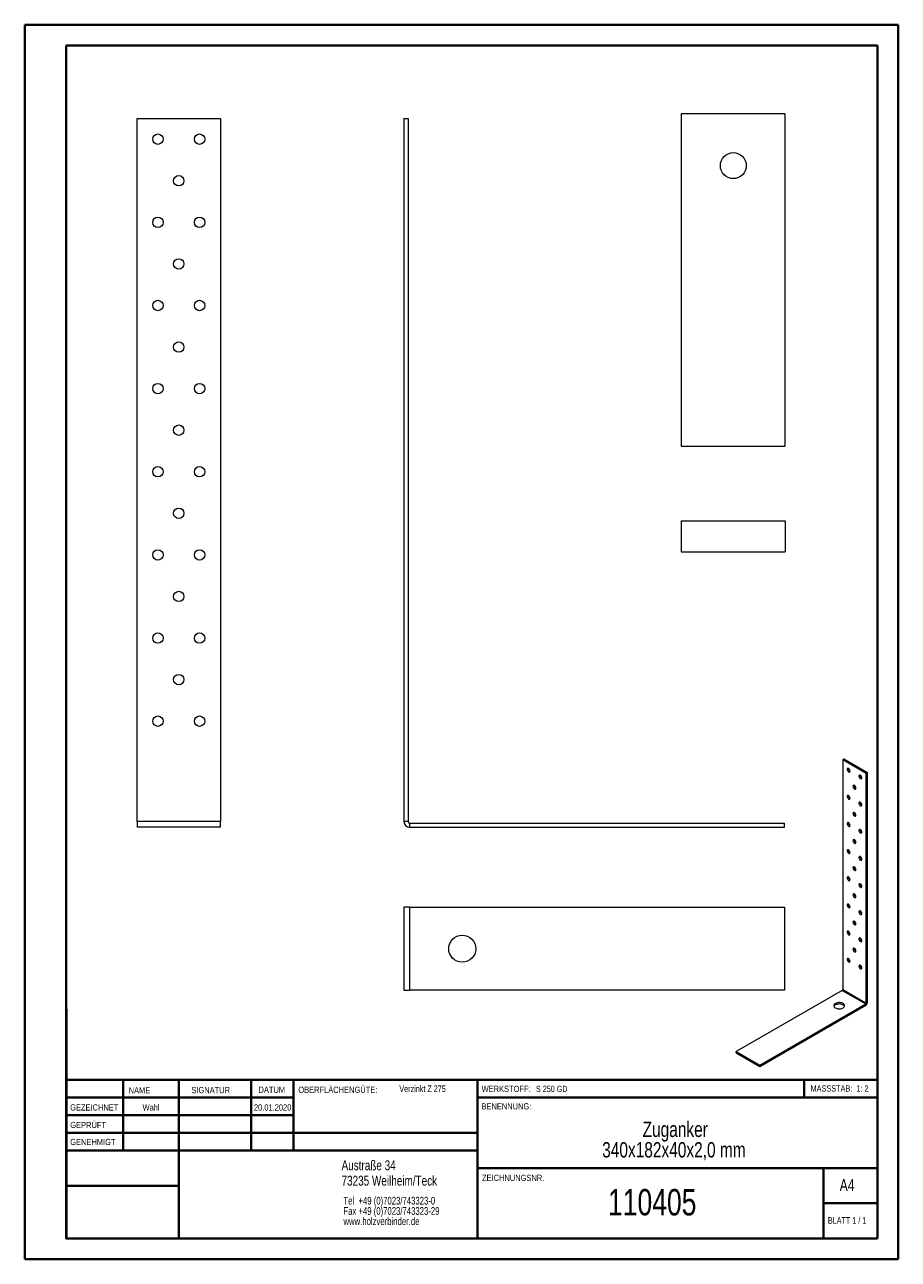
# Model space of a CAD drawing. Header units: millimetres. Extents: x 0 to 210, y 0 to 297.
import ezdxf

# ---------------------------------------------------------------- set-up
doc = ezdxf.new("R2010")
doc.units = ezdxf.units.MM
doc.styles.add('SLDTEXTSTYLE0', font='TXT', dxfattribs={"width": 0.75})
doc.styles.add('SLDTEXTSTYLE1', font='TXT', dxfattribs={"width": 0.681818})
doc.styles.add('SLDTEXTSTYLE2', font='TXT', dxfattribs={"width": 0.7})
doc.styles.add('SLDTEXTSTYLE3', font='TXT', dxfattribs={"width": 0.6875})

# ---------------------------------------------------------------- blocks, each defined once
blk = doc.blocks.new('SW_NOTE_0')
at = {"color": 0, "linetype": 'Continuous', "lineweight": 0, "char_height": 1.8521, "attachment_point": 1, "style": 'SLDTEXTSTYLE0'}
for s, insert in [('Tel  +49 (0)7023/743323-0', (0, 2.39)), ('Fax +49 (0)7023/743323-29', (0, -0.08)), ('www.holzverbinder.de', (0, -2.55))]:
    blk.add_mtext(s, dxfattribs=dict(at, insert=insert))
blk = doc.blocks.new('SW_NOTE_1')
at = {"color": 0, "linetype": 'Continuous', "lineweight": 0, "attachment_point": 2, "style": 'SLDTEXTSTYLE0'}
for s, insert, char_height in [('Zuganker', (11, 4.77), 3.704), ('340x182x40x2,0 mm', (10.68, -0.16), 3.7042)]:
    blk.add_mtext(s, dxfattribs=dict(at, insert=insert, char_height=char_height))

msp = doc.modelspace()

# ---------------------------------------------------------------- linework, layer by layer
at = {"color": 7, "linetype": 'Continuous', "lineweight": 40}
for p, q in [((0.08, 0.21), (0.08, 297.21)), ((0.08, 297.21), (210.08, 297.21)), ((210.08, 0.21), (210.08, 297.21)), ((210.08, 292.21), (210.08, 297.21)), ((10.08, 292.21), (205.08, 292.21)), ((10.08, 5.21), (10.08, 292.21)), ((205.08, 5.21), (205.08, 292.21)), ((10.11, 60.37), (10.11, 5.12)), ((205.08, 43.37), (10.11, 43.37)), ((23.71, 43.37), (23.71, 26.37)), ((37.1, 43.37), (37.1, 5.12)), ((54.51, 43.37), (54.51, 26.37)), ((64.71, 26.37), (64.71, 43.37)), ((108.91, 43.37), (108.91, 5.12)), ((187.47, 39.12), (187.47, 43.37)), ((64.71, 39.1), (10.11, 39.1)), ((205.08, 39.12), (108.91, 39.12)), ((64.71, 34.87), (10.11, 34.87)), ((108.91, 30.62), (10.11, 30.62)), ((108.91, 26.37), (10.11, 26.37)), ((108.91, 22.12), (205.08, 22.12)), ((192.08, 5.21), (192.08, 22.21)), ((37.1, 17.87), (10.11, 17.87)), ((10.11, 13.71), (10.08, 13.71)), ((205.08, 13.71), (192.08, 13.71)), ((10.11, 9.46), (10.08, 9.46)), ((10.08, 5.21), (205.08, 5.21)), ((205.08, 5.21), (180.99, 5.21)), ((0.08, 0.21), (210.08, 0.21))]:
    msp.add_line(p, q, dxfattribs=at)
at = {"color": 7, "linetype": 'Continuous', "lineweight": 15}
for p, q in [((27.11, 105.54), (27.11, 274.67)), ((27.11, 274.67), (47.11, 274.67)), ((47.11, 274.67), (47.11, 105.54)), ((91.25, 274.67), (91.25, 105.54)), ((91.25, 274.67), (92.25, 274.67)), ((92.25, 274.67), (92.25, 105.54)), ((182.92, 275.81), (157.92, 275.81)), ((157.92, 275.81), (157.92, 195.81)), ((182.92, 195.81), (182.92, 275.81)), ((157.92, 195.81), (182.92, 195.81)), ((157.92, 177.88), (157.92, 170.38)), ((157.92, 177.88), (182.92, 177.88)), ((182.92, 177.88), (182.92, 170.38)), ((157.92, 170.38), (182.92, 170.38)), ((197, 120.5), (196.72, 120.33)), ((202.37, 117.07), (196.72, 120.33)), ((196.72, 120.33), (196.72, 65.09)), ((202.66, 117.23), (197, 120.5)), ((198.41, 117.64), (198.48, 117.61)), ((201.24, 116.01), (201.31, 115.98)), ((202.66, 117.23), (202.37, 117.07)), ((202.37, 61.83), (202.37, 117.07)), ((202.66, 61.99), (202.66, 117.23)), ((199.83, 113.56), (199.89, 113.53)), ((198.41, 111.11), (198.48, 111.08)), ((199.83, 107.02), (199.89, 106.99)), ((201.24, 109.47), (201.31, 109.44)), ((47.11, 105.54), (27.11, 105.54)), ((27.11, 105.54), (27.11, 104.17)), ((47.11, 104.17), (27.11, 104.17)), ((47.11, 104.17), (47.11, 105.54)), ((92.25, 105.54), (91.25, 105.54)), ((92.61, 105.17), (92.61, 104.17)), ((92.61, 105.17), (182.75, 105.17)), ((92.61, 104.17), (182.75, 104.17)), ((182.75, 104.17), (182.75, 105.17)), ((198.41, 104.57), (198.48, 104.54)), ((201.24, 102.94), (201.31, 102.91)), ((198.41, 98.04), (198.48, 98.01)), ((199.83, 100.49), (199.89, 100.46)), ((201.24, 96.41), (201.31, 96.38)), ((199.83, 93.96), (199.89, 93.93)), ((198.41, 91.51), (198.48, 91.48)), ((201.24, 89.88), (201.31, 89.85)), ((199.83, 87.43), (199.89, 87.4)), ((92.61, 84.92), (91.25, 84.92)), ((91.25, 84.92), (91.25, 64.92)), ((92.61, 84.92), (92.61, 64.92)), ((92.61, 84.92), (182.75, 84.92)), ((182.75, 84.92), (182.75, 64.92)), ((198.41, 84.98), (198.48, 84.95)), ((201.24, 83.34), (201.31, 83.31)), ((199.83, 80.89), (199.89, 80.86)), ((198.41, 78.44), (198.48, 78.41)), ((199.83, 74.36), (199.89, 74.33)), ((201.24, 76.81), (201.31, 76.78)), ((198.41, 71.91), (198.48, 71.88)), ((201.24, 70.28), (201.31, 70.25)), ((91.25, 64.92), (92.61, 64.92)), ((182.75, 64.92), (92.61, 64.92)), ((196.61, 64.91), (171.12, 50.19)), ((196.61, 64.91), (202.27, 61.65)), ((196.72, 65.09), (202.37, 61.83)), ((176.78, 46.93), (202.27, 61.65)), ((176.78, 46.6), (202.27, 61.32)), ((202.27, 61.32), (202.27, 61.65)), ((202.66, 61.99), (202.37, 61.83)), ((171.12, 49.87), (171.12, 50.19)), ((171.12, 50.19), (176.78, 46.93)), ((171.12, 49.87), (176.78, 46.6)), ((176.78, 46.6), (176.78, 46.93))]:
    msp.add_line(p, q, dxfattribs=at)
at = {"color": 7, "linetype": 'Continuous', "lineweight": 0}
for p, q in [((64.71, 39.12), (10.11, 39.12)), ((23.71, 5.21), (23.71, 5.12)), ((54.51, 5.21), (54.51, 5.12))]:
    msp.add_line(p, q, dxfattribs=at)
at = {"color": 7, "linetype": 'Continuous', "lineweight": 15, "flags": 128}
for points in [[(198.13, 117.48), (198.25, 117.43), (198.35, 117.44), (198.43, 117.49), (198.47, 117.59), (198.48, 117.71), (198.45, 117.86), (198.39, 118.01), (198.3, 118.15), (198.19, 118.25), (198.07, 118.32), (197.96, 118.34), (197.87, 118.31), (197.81, 118.23), (197.78, 118.12), (197.79, 117.98), (197.83, 117.83), (197.91, 117.69), (198.02, 117.56), (198.13, 117.48)], [(200.96, 115.84), (201.07, 115.8), (201.18, 115.8), (201.26, 115.86), (201.3, 115.95), (201.31, 116.08), (201.28, 116.23), (201.22, 116.38), (201.13, 116.51), (201.02, 116.62), (200.9, 116.69), (200.79, 116.71), (200.7, 116.68), (200.64, 116.6), (200.61, 116.49), (200.62, 116.35), (200.66, 116.2), (200.74, 116.05), (200.84, 115.93), (200.96, 115.84)], [(199.55, 113.39), (199.66, 113.35), (199.76, 113.35), (199.84, 113.41), (199.89, 113.5), (199.9, 113.63), (199.87, 113.78), (199.81, 113.93), (199.71, 114.06), (199.6, 114.17), (199.49, 114.24), (199.38, 114.26), (199.29, 114.23), (199.22, 114.15), (199.19, 114.04), (199.2, 113.9), (199.25, 113.75), (199.33, 113.6), (199.43, 113.48), (199.55, 113.39)], [(198.13, 110.94), (198.25, 110.9), (198.35, 110.9), (198.43, 110.96), (198.47, 111.05), (198.48, 111.18), (198.45, 111.33), (198.39, 111.48), (198.3, 111.61), (198.19, 111.72), (198.07, 111.79), (197.96, 111.81), (197.87, 111.78), (197.81, 111.7), (197.78, 111.59), (197.79, 111.45), (197.83, 111.3), (197.91, 111.15), (198.02, 111.03), (198.13, 110.94)], [(200.96, 109.31), (201.07, 109.27), (201.18, 109.27), (201.26, 109.32), (201.3, 109.42), (201.31, 109.55), (201.28, 109.7), (201.22, 109.85), (201.13, 109.98), (201.02, 110.09), (200.9, 110.16), (200.79, 110.17), (200.7, 110.15), (200.64, 110.07), (200.61, 109.96), (200.62, 109.82), (200.66, 109.67), (200.74, 109.52), (200.84, 109.4), (200.96, 109.31)], [(199.55, 106.86), (199.66, 106.82), (199.76, 106.82), (199.84, 106.87), (199.89, 106.97), (199.9, 107.1), (199.87, 107.25), (199.81, 107.4), (199.71, 107.53), (199.6, 107.64), (199.49, 107.71), (199.38, 107.73), (199.29, 107.7), (199.22, 107.62), (199.19, 107.51), (199.2, 107.37), (199.25, 107.22), (199.33, 107.07), (199.43, 106.95), (199.55, 106.86)], [(198.13, 104.41), (198.25, 104.37), (198.35, 104.37), (198.43, 104.43), (198.47, 104.52), (198.48, 104.65), (198.45, 104.8), (198.39, 104.95), (198.3, 105.08), (198.19, 105.19), (198.07, 105.26), (197.96, 105.28), (197.87, 105.25), (197.81, 105.17), (197.78, 105.06), (197.79, 104.92), (197.83, 104.77), (197.91, 104.62), (198.02, 104.5), (198.13, 104.41)], [(199.55, 100.33), (199.66, 100.28), (199.76, 100.29), (199.84, 100.34), (199.89, 100.44), (199.9, 100.57), (199.87, 100.71), (199.81, 100.86), (199.71, 101), (199.6, 101.11), (199.49, 101.17), (199.38, 101.19), (199.29, 101.16), (199.22, 101.09), (199.19, 100.97), (199.2, 100.83), (199.25, 100.68), (199.33, 100.54), (199.43, 100.42), (199.55, 100.33)], [(200.96, 102.78), (201.07, 102.73), (201.18, 102.74), (201.26, 102.79), (201.3, 102.89), (201.31, 103.02), (201.28, 103.16), (201.22, 103.31), (201.13, 103.45), (201.02, 103.56), (200.9, 103.62), (200.79, 103.64), (200.7, 103.61), (200.64, 103.54), (200.61, 103.42), (200.62, 103.28), (200.66, 103.13), (200.74, 102.99), (200.84, 102.87), (200.96, 102.78)], [(198.13, 97.88), (198.25, 97.83), (198.35, 97.84), (198.43, 97.89), (198.47, 97.99), (198.48, 98.12), (198.45, 98.26), (198.39, 98.41), (198.3, 98.55), (198.19, 98.66), (198.07, 98.72), (197.96, 98.74), (197.87, 98.71), (197.81, 98.64), (197.78, 98.52), (197.79, 98.38), (197.83, 98.23), (197.91, 98.09), (198.02, 97.97), (198.13, 97.88)], [(200.96, 96.25), (201.07, 96.2), (201.18, 96.21), (201.26, 96.26), (201.3, 96.36), (201.31, 96.48), (201.28, 96.63), (201.22, 96.78), (201.13, 96.92), (201.02, 97.02), (200.9, 97.09), (200.79, 97.11), (200.7, 97.08), (200.64, 97.01), (200.61, 96.89), (200.62, 96.75), (200.66, 96.6), (200.74, 96.46), (200.84, 96.33), (200.96, 96.25)], [(198.13, 91.35), (198.25, 91.3), (198.35, 91.31), (198.43, 91.36), (198.47, 91.46), (198.48, 91.58), (198.45, 91.73), (198.39, 91.88), (198.3, 92.02), (198.19, 92.12), (198.07, 92.19), (197.96, 92.21), (197.87, 92.18), (197.81, 92.11), (197.78, 91.99), (197.79, 91.85), (197.83, 91.7), (197.91, 91.56), (198.02, 91.43), (198.13, 91.35)], [(199.55, 93.8), (199.66, 93.75), (199.76, 93.76), (199.84, 93.81), (199.89, 93.91), (199.9, 94.03), (199.87, 94.18), (199.81, 94.33), (199.71, 94.47), (199.6, 94.57), (199.49, 94.64), (199.38, 94.66), (199.29, 94.63), (199.22, 94.56), (199.19, 94.44), (199.2, 94.3), (199.25, 94.15), (199.33, 94.01), (199.43, 93.88), (199.55, 93.8)], [(200.96, 89.71), (201.07, 89.67), (201.18, 89.67), (201.26, 89.73), (201.3, 89.82), (201.31, 89.95), (201.28, 90.1), (201.22, 90.25), (201.13, 90.38), (201.02, 90.49), (200.9, 90.56), (200.79, 90.58), (200.7, 90.55), (200.64, 90.47), (200.61, 90.36), (200.62, 90.22), (200.66, 90.07), (200.74, 89.92), (200.84, 89.8), (200.96, 89.71)], [(199.55, 87.26), (199.66, 87.22), (199.76, 87.22), (199.84, 87.28), (199.89, 87.37), (199.9, 87.5), (199.87, 87.65), (199.81, 87.8), (199.71, 87.93), (199.6, 88.04), (199.49, 88.11), (199.38, 88.13), (199.29, 88.1), (199.22, 88.02), (199.19, 87.91), (199.2, 87.77), (199.25, 87.62), (199.33, 87.48), (199.43, 87.35), (199.55, 87.26)], [(198.13, 84.81), (198.25, 84.77), (198.35, 84.77), (198.43, 84.83), (198.47, 84.92), (198.48, 85.05), (198.45, 85.2), (198.39, 85.35), (198.3, 85.48), (198.19, 85.59), (198.07, 85.66), (197.96, 85.68), (197.87, 85.65), (197.81, 85.57), (197.78, 85.46), (197.79, 85.32), (197.83, 85.17), (197.91, 85.03), (198.02, 84.9), (198.13, 84.81)], [(200.96, 83.18), (201.07, 83.14), (201.18, 83.14), (201.26, 83.2), (201.3, 83.29), (201.31, 83.42), (201.28, 83.57), (201.22, 83.72), (201.13, 83.85), (201.02, 83.96), (200.9, 84.03), (200.79, 84.05), (200.7, 84.02), (200.64, 83.94), (200.61, 83.83), (200.62, 83.69), (200.66, 83.54), (200.74, 83.39), (200.84, 83.27), (200.96, 83.18)], [(199.55, 80.73), (199.66, 80.69), (199.76, 80.69), (199.84, 80.75), (199.89, 80.84), (199.9, 80.97), (199.87, 81.12), (199.81, 81.27), (199.71, 81.4), (199.6, 81.51), (199.49, 81.58), (199.38, 81.6), (199.29, 81.57), (199.22, 81.49), (199.19, 81.38), (199.2, 81.24), (199.25, 81.09), (199.33, 80.94), (199.43, 80.82), (199.55, 80.73)], [(198.13, 78.28), (198.25, 78.24), (198.35, 78.24), (198.43, 78.3), (198.47, 78.39), (198.48, 78.52), (198.45, 78.67), (198.39, 78.82), (198.3, 78.95), (198.19, 79.06), (198.07, 79.13), (197.96, 79.15), (197.87, 79.12), (197.81, 79.04), (197.78, 78.93), (197.79, 78.79), (197.83, 78.64), (197.91, 78.49), (198.02, 78.37), (198.13, 78.28)], [(200.96, 76.65), (201.07, 76.6), (201.18, 76.61), (201.26, 76.66), (201.3, 76.76), (201.31, 76.89), (201.28, 77.03), (201.22, 77.18), (201.13, 77.32), (201.02, 77.43), (200.9, 77.49), (200.79, 77.51), (200.7, 77.48), (200.64, 77.41), (200.61, 77.29), (200.62, 77.15), (200.66, 77), (200.74, 76.86), (200.84, 76.74), (200.96, 76.65)], [(199.55, 74.2), (199.66, 74.15), (199.76, 74.16), (199.84, 74.21), (199.89, 74.31), (199.9, 74.44), (199.87, 74.58), (199.81, 74.73), (199.71, 74.87), (199.6, 74.98), (199.49, 75.04), (199.38, 75.06), (199.29, 75.03), (199.22, 74.96), (199.19, 74.84), (199.2, 74.71), (199.25, 74.55), (199.33, 74.41), (199.43, 74.29), (199.55, 74.2)], [(198.13, 71.75), (198.25, 71.71), (198.35, 71.71), (198.43, 71.76), (198.47, 71.86), (198.48, 71.99), (198.45, 72.13), (198.39, 72.28), (198.3, 72.42), (198.19, 72.53), (198.07, 72.59), (197.96, 72.61), (197.87, 72.58), (197.81, 72.51), (197.78, 72.39), (197.79, 72.26), (197.83, 72.11), (197.91, 71.96), (198.02, 71.84), (198.13, 71.75)], [(200.96, 70.12), (201.07, 70.07), (201.18, 70.08), (201.26, 70.13), (201.3, 70.23), (201.31, 70.36), (201.28, 70.5), (201.22, 70.65), (201.13, 70.79), (201.02, 70.89), (200.9, 70.96), (200.79, 70.98), (200.7, 70.95), (200.64, 70.88), (200.61, 70.76), (200.62, 70.62), (200.66, 70.47), (200.74, 70.33), (200.84, 70.2), (200.96, 70.12)], [(194.95, 60.69), (195.15, 60.59), (195.39, 60.52), (195.64, 60.48), (195.9, 60.47), (196.16, 60.49), (196.41, 60.53), (196.64, 60.61), (196.83, 60.71), (196.99, 60.84), (197.1, 60.97), (197.16, 61.12), (197.16, 61.27), (197.12, 61.42), (197.02, 61.56), (196.88, 61.69), (196.69, 61.8), (196.47, 61.88), (196.23, 61.94), (195.97, 61.96), (195.7, 61.96), (195.45, 61.93), (195.21, 61.86), (195, 61.77), (194.82, 61.66), (194.69, 61.53), (194.6, 61.39), (194.57, 61.24), (194.59, 61.08), (194.66, 60.94), (194.78, 60.8), (194.95, 60.69)], [(197.14, 61.05), (197.12, 61.1), (197.02, 61.24), (196.88, 61.36), (196.69, 61.47), (196.47, 61.55), (196.23, 61.61), (195.97, 61.64), (195.7, 61.63), (195.45, 61.6), (195.21, 61.54), (195, 61.45), (194.82, 61.33), (194.69, 61.2), (194.6, 61.06), (194.6, 61.05)]]:
    msp.add_lwpolyline(points, dxfattribs=at)
at = {"color": 7, "linetype": 'Continuous', "lineweight": 15}
for centre, radius in [((32.11, 269.67), 1.25), ((42.11, 269.67), 1.25), ((170.42, 263.31), 3.12), ((37.11, 259.67), 1.25), ((32.11, 249.67), 1.25), ((42.11, 249.67), 1.25), ((37.11, 239.67), 1.25), ((32.11, 229.67), 1.25), ((42.11, 229.67), 1.25), ((37.11, 219.67), 1.25), ((32.11, 209.67), 1.25), ((42.11, 209.67), 1.25), ((37.11, 199.67), 1.25), ((32.11, 189.67), 1.25), ((42.11, 189.67), 1.25), ((37.11, 179.67), 1.25), ((32.11, 169.67), 1.25), ((42.11, 169.67), 1.25), ((37.11, 159.67), 1.25), ((32.11, 149.67), 1.25), ((42.11, 149.67), 1.25), ((37.11, 139.67), 1.25), ((32.11, 129.67), 1.25), ((42.11, 129.67), 1.25), ((105.25, 74.92), 3.25)]:
    msp.add_circle(centre, radius, dxfattribs=at)
for centre, radius, start, end in [((198.78, 118.25), 0.716, 174.5475, 239.3451), ((201.61, 116.62), 0.716, 174.5475, 239.3451), ((200.19, 114.17), 0.716, 174.5475, 239.3451), ((198.78, 111.72), 0.716, 174.5475, 239.3451), ((201.61, 110.09), 0.716, 174.5475, 239.3451), ((200.19, 107.64), 0.716, 174.5475, 239.3451), ((92.61, 105.54), 1.37, 180, 270), ((92.61, 105.54), 0.368, 180, 270), ((198.78, 105.19), 0.716, 174.5475, 239.3451), ((200.19, 101.11), 0.716, 174.5475, 239.3451), ((201.61, 103.56), 0.716, 174.5475, 239.3451), ((198.78, 98.66), 0.716, 174.5475, 239.3451), ((201.61, 97.02), 0.716, 174.5475, 239.3451), ((198.78, 92.13), 0.716, 174.5475, 239.3451), ((200.19, 94.58), 0.716, 174.5475, 239.3451), ((201.61, 90.49), 0.716, 174.5475, 239.3451), ((200.19, 88.04), 0.716, 174.5475, 239.3451), ((198.78, 85.59), 0.716, 174.5475, 239.3451), ((201.61, 83.96), 0.716, 174.5475, 239.3451), ((200.19, 81.51), 0.716, 174.5475, 239.3451), ((198.78, 79.06), 0.716, 174.5475, 239.3451), ((201.61, 77.43), 0.716, 174.5475, 239.3451), ((200.19, 74.98), 0.716, 174.5475, 239.3451), ((198.78, 72.53), 0.716, 174.5475, 239.3451), ((201.61, 70.9), 0.716, 174.5475, 239.3451), ((196.49, 65.1), 0.226, 302.6055, 357.3945), ((201.82, 62.03), 0.841, 302.6055, 357.3945), ((202.15, 61.84), 0.226, 302.6055, 357.3945)]:
    msp.add_arc(centre, radius, start, end, dxfattribs=at)

# ---------------------------------------------------------------- block references
at = {"color": 7, "linetype": 'Continuous', "lineweight": 0}
for name, p in [('SW_NOTE_1', (145.46, 28.57)), ('SW_NOTE_0', (76.7, 12.85))]:
    msp.add_blockref(name, p, dxfattribs=at)

# ---------------------------------------------------------------- texts
for s, insert, char_height, attachment_point, style in [('NAME', (25.07, 41.62), 1.5, 1, 'SLDTEXTSTYLE0'), ('SIGNATUR', (40.14, 41.68), 1.5, 1, 'SLDTEXTSTYLE0'), ('DATUM', (56.28, 41.74), 1.5, 1, 'SLDTEXTSTYLE0'), ('OBERFLÄCHENGÜTE:', (65.86, 41.74), 1.5, 1, 'SLDTEXTSTYLE0'), ('Verzinkt Z 275', (90.14, 42.03), 1.5875, 1, 'SLDTEXTSTYLE0'), ('WERKSTOFF:', (109.91, 41.96), 1.5, 1, 'SLDTEXTSTYLE0'), ('S 250 GD', (122.99, 41.96), 1.5, 1, 'SLDTEXTSTYLE3'), ('MASSSTAB:  1: 2', (188.99, 42.07), 1.5, 1, 'SLDTEXTSTYLE2'), ('GEZEICHNET', (11, 37.51), 1.5, 1, 'SLDTEXTSTYLE0'), ('Wahl', (30.46, 37.5), 1.499, 2, 'SLDTEXTSTYLE0'), ('20.01.2020', (59.68, 37.5), 1.499, 2, 'SLDTEXTSTYLE0'), ('BENENNUNG:', (109.88, 37.77), 1.5, 1, 'SLDTEXTSTYLE0'), ('GEPRÜFT', (11.03, 33.28), 1.5, 1, 'SLDTEXTSTYLE0'), ('GENEHMIGT', (11.02, 29.19), 1.5, 1, 'SLDTEXTSTYLE0'), ('Austraße 34', (76.25, 24.02), 2.3813, 1, 'SLDTEXTSTYLE0'), ('73235 Weilheim/Teck', (76.25, 20.32), 2.3813, 1, 'SLDTEXTSTYLE0'), ('ZEICHNUNGSNR.', (110, 20.55), 1.5, 1, 'SLDTEXTSTYLE0'), ('A4', (196, 19.52), 2.91, 1, 'SLDTEXTSTYLE0'), ('110405', (150.93, 17.12), 6.35, 2, 'SLDTEXTSTYLE0'), ('BLATT 1 / 1', (193.16, 10.36), 1.5875, 1, 'SLDTEXTSTYLE1')]:
    msp.add_mtext(s, dxfattribs=dict(at, insert=insert, char_height=char_height, attachment_point=attachment_point, style=style))

doc.saveas('drawing.dxf')
